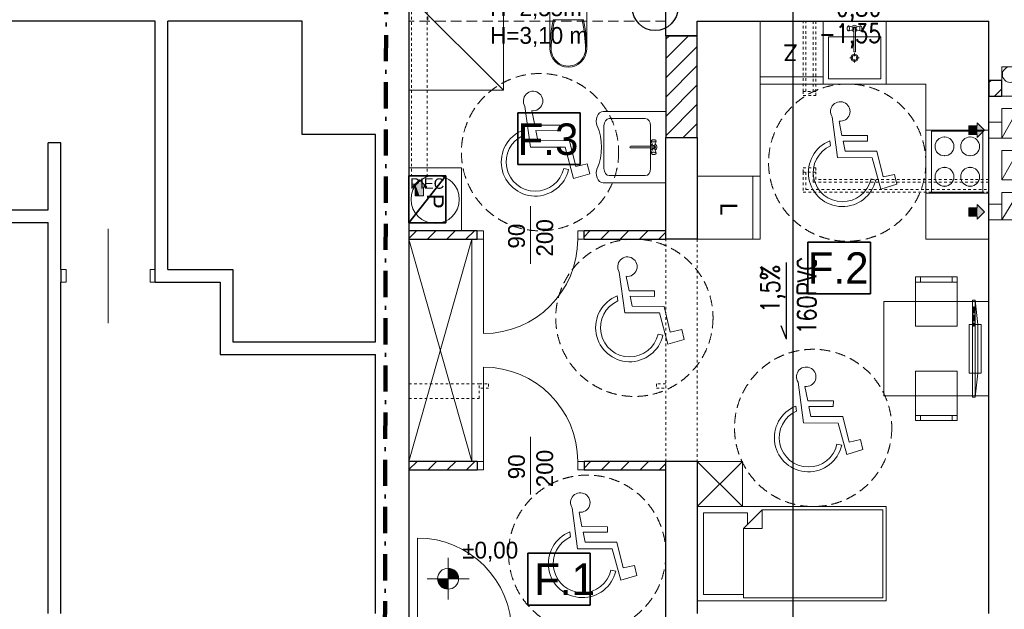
# Model space of a CAD drawing. Extents: x -220312 to -8310, y -91840 to 81907.
# Tile 88 of 128: x -129415 to -120024, y -9555 to -3932. Entities that reach past the tile are written whole.
import ezdxf
from ezdxf.enums import TextEntityAlignment as Align

# ---------------------------------------------------------------- set-up
doc = ezdxf.new("R2010")
doc.units = 0
doc.header["$MEASUREMENT"] = 0
doc.set_wipeout_variables(frame=1)
for name, pattern in [('Hidden Line', [50, 25, -25]), ('Krawędzie ukryte', [150, 100, -50]), ('Kreski i kropki', [450, 250, -100, 0, -100])]:
    doc.linetypes.add(name, pattern=pattern)
doc.layers.add('#kan_san-op', color=34, linetype='Continuous')
doc.layers.add('_opis', color=3, linetype='Continuous')
for name, color, linetype, lineweight, true_color in [('Arch drzwi_Nr_Pióra__4', 7, 'Continuous', 9, 0x029e21), ('Arch okna_Nr_Pióra__4', 7, 'Continuous', 9, 0x029e21), ('Arch wyposarzenie_Nr_Pióra__2', 7, 'Continuous', 13, 0x7f7f7f), ('Arch wyposarzenie_Nr_Pióra__9', 7, 'Continuous', 13, 0x3dad99), ('Arch wyposazenie_Nr_Pióra__3', 7, 'Continuous', 18, 0xff6600), ('Arch wyposazenie_Nr_Pióra__9', 7, 'Continuous', 13, 0x3dad99)]:
    doc.layers.add(name, color=color, linetype=linetype, lineweight=lineweight, true_color=true_color)
for name, color, linetype, lineweight in [('Arch kominy_Nr_Pióra__1', 7, 'Continuous', 25), ('Arch kominy_Nr_Pióra__21', 7, 'Continuous', 9), ('Arch opisy_Nr_Pióra__21', 7, 'Continuous', 9), ('Arch wyposazenie_Nr_Pióra__26', 5, 'Continuous', 35), ('Arch ściany nośne_Nr_Pióra__21', 7, 'Continuous', 9), ('Arch ściany nośne_Nr_Pióra__27', 7, 'Continuous', 30), ('Drzwi ArchiCAD_Nr_Pióra__27', 7, 'Continuous', 30), ('Drzwi ArchiCAD_Nr_Pióra__5', 7, 'Continuous', 13), ('INWENT KONST. DREWNIANA_Nr_Pióra__20', 1, 'Continuous', 100), ('INWENT RZĘDNE_Nr_Pióra__21', 7, 'Continuous', 9), ('INWENT WYMIARY_Nr_Pióra__21', 7, 'Continuous', 9), ('INWENT. DRZWI_Nr_Pióra__101', 8, 'Continuous', 13), ('INWENT. DRZWI_Nr_Pióra__5', 7, 'Continuous', 13), ('INWENT.ŚCIANY_Nr_Pióra__1', 7, 'Continuous', 25), ('INWENT.ŚCIANY_Nr_Pióra__101', 8, 'Continuous', 13), ('INWENT.ŚCIANY_Nr_Pióra__5', 7, 'Continuous', 13), ('Istniejące kominy_Nr_Pióra__5', 7, 'Continuous', 13), ('Istniejące stropy_Nr_Pióra__5', 7, 'Continuous', 13), ('PODKŁAD', 252, 'Continuous', 35)]:
    doc.layers.add(name, color=color, linetype=linetype, lineweight=lineweight)
doc.styles.add('GENERATED_STYLE_2', font='txt')
doc.styles.add('GENERATED_STYLE_4', font='txt')
doc.styles.add('GENERATED_STYLE_6', font='txt')
doc.styles.add('GENERATED_STYLE_8', font='arial.ttf')
doc.styles.add('ROMANS', font='romans.shx', dxfattribs={"width": 0.85, "height": 0.11})
pattern_1 = [(45, (0, 0), (-91.92388, 91.92388), [])]

# ---------------------------------------------------------------- blocks, each defined once
blk = doc.blocks.new('parter')
at = {"layer": 'Arch ściany nośne_Nr_Pióra__21', "linetype": 'Continuous'}
h = blk.add_hatch(dxfattribs=at)
h.set_pattern_fill('Common_Brick', color=252, style=0, pattern_type=2)
h.set_pattern_definition(pattern_1)
h.paths.add_polyline_path([(-184922.4, -4085.1), (-184922.4, -5055.1), (-184622.4, -5055.1), (-184622.4, -4085.1)], flags=0)
h = blk.add_hatch(dxfattribs=at)
h.set_pattern_fill('Common_Brick', color=252, style=0, pattern_type=2)
h.set_pattern_definition(pattern_1)
h.paths.add_polyline_path([(-181717.4, -4660.1), (-181717.4, -4510.1), (-181842.4, -4510.1), (-181842.4, -4660.1)], flags=0)
h = blk.add_hatch(dxfattribs=at)
h.set_pattern_fill('Common_Brick', color=252, style=0, pattern_type=2)
h.set_pattern_definition(pattern_1)
h.paths.add_polyline_path([(-187372.4, -6025.1), (-186722.4, -6025.1), (-186722.4, -5945.1), (-187372.4, -5945.1)], flags=0)
h = blk.add_hatch(dxfattribs=at)
h.set_pattern_fill('Common_Brick', color=252, style=0, pattern_type=2)
h.set_pattern_definition(pattern_1)
h.paths.add_polyline_path([(-185702.4, -6025.1), (-184922.4, -6025.1), (-184922.4, -5945.1), (-185702.4, -5945.1)], flags=0)
h = blk.add_hatch(dxfattribs=at)
h.set_pattern_fill('Common_Brick', color=252, style=0, pattern_type=2)
h.set_pattern_definition(pattern_1)
h.paths.add_polyline_path([(-187372.4, -8225.1), (-186722.4, -8225.1), (-186722.4, -8145.1), (-187372.4, -8145.1)], flags=0)
h = blk.add_hatch(dxfattribs=at)
h.set_pattern_fill('Common_Brick', color=252, style=0, pattern_type=2)
h.set_pattern_definition(pattern_1)
h.paths.add_polyline_path([(-184922.4, -8145.1), (-185702.4, -8145.1), (-185702.4, -8225.1), (-184922.4, -8225.1)], flags=0)
at = {"layer": 'INWENT RZĘDNE_Nr_Pióra__21', "linetype": 'Continuous'}
for points in [[(-186999.4, -9263), (-186899.4, -9263), (-186907, -9224.7), (-186928.6, -9192.3), (-186961.1, -9170.6), (-186999.4, -9163)], [(-186999.4, -9263), (-187099.4, -9263), (-187091.7, -9301.2), (-187070.1, -9333.7), (-187037.6, -9355.3), (-186999.4, -9363)]]:
    blk.add_hatch(color=252, dxfattribs=at).paths.add_polyline_path(points, flags=0)
at = {"color": 252}
for p, q in [((-186334, -5313.4), (-186334, -4819.3)), ((-186334, -4819.3), (-185738.2, -4819.3)), ((-185738.2, -4819.3), (-185738.2, -5313.4)), ((-185738.2, -5313.4), (-186334, -5313.4)), ((-183566.5, -6547.6), (-183566.5, -6053.5)), ((-183566.5, -6053.5), (-182970.8, -6053.5)), ((-182970.8, -6053.5), (-182970.8, -6547.6)), ((-182970.8, -6547.6), (-183566.5, -6547.6)), ((-186240.1, -9515.1), (-186240.1, -9020.9)), ((-186240.1, -9020.9), (-185644.3, -9020.9)), ((-185644.3, -9020.9), (-185644.3, -9515.1)), ((-185644.3, -9515.1), (-186240.1, -9515.1))]:
    blk.add_line(p, q, dxfattribs=at)
at = {"layer": 'Arch kominy_Nr_Pióra__1', "color": 252, "linetype": 'Continuous'}
for points in [[(-181952.4, -5025.1), (-182032.4, -4945.1), (-181952.4, -4945.1)], [(-182032.4, -5025.1), (-182032.4, -4945.1), (-181952.4, -5025.1)], [(-181952.4, -5055.1), (-181952.4, -4915.1), (-181882.4, -4985.1)], [(-187312.4, -5530.1), (-187342.4, -5530.1), (-187312.4, -5500.1)], [(-187272.4, -5610.1), (-187312.4, -5500.1), (-187272.4, -5460.1)], [(-187312.4, -5610.1), (-187312.4, -5500.1), (-187272.4, -5610.1)], [(-187232.4, -5610.1), (-187272.4, -5460.1), (-187232.4, -5500.1)], [(-187272.4, -5610.1), (-187272.4, -5460.1), (-187232.4, -5610.1)], [(-187232.4, -5530.1), (-187232.4, -5500.1), (-187202.4, -5530.1)], [(-181952.4, -5805.1), (-182032.4, -5725.1), (-181952.4, -5725.1)], [(-182032.4, -5805.1), (-182032.4, -5725.1), (-181952.4, -5805.1)], [(-181952.4, -5835.1), (-181952.4, -5695.1), (-181882.4, -5765.1)]]:
    blk.add_solid(points, dxfattribs=at)
at = {"layer": 'Arch kominy_Nr_Pióra__21', "color": 252, "linetype": 'Hidden Line'}
for p, q in [((-187347.4, -3705.1), (-187347.4, -5420.1)), ((-187197.4, -3705.1), (-187197.4, -5420.1)), ((-187347.4, -5420.1), (-187197.4, -5420.1))]:
    blk.add_line(p, q, dxfattribs=at)
at = {"layer": 'Arch kominy_Nr_Pióra__21', "color": 252, "linetype": 'Continuous'}
for p, q in [((-182032.4, -4945.1), (-181952.4, -4945.1)), ((-182032.4, -4945.1), (-182032.4, -5025.1)), ((-181952.4, -4915.1), (-181882.4, -4985.1)), ((-181952.4, -4945.1), (-181952.4, -4915.1)), ((-181717.4, -4910.1), (-181842.4, -4910.1)), ((-181842.4, -4910.1), (-181842.4, -5060.1)), ((-182032.4, -5025.1), (-181952.4, -5025.1)), ((-181882.4, -4985.1), (-181952.4, -5055.1)), ((-181952.4, -5025.1), (-181952.4, -5055.1)), ((-181717.4, -5060.1), (-181842.4, -5060.1)), ((-187342.4, -5530.1), (-187272.4, -5460.1)), ((-187312.4, -5530.1), (-187342.4, -5530.1)), ((-187312.4, -5610.1), (-187312.4, -5530.1)), ((-187272.4, -5460.1), (-187202.4, -5530.1)), ((-187232.4, -5610.1), (-187232.4, -5530.1)), ((-187232.4, -5530.1), (-187202.4, -5530.1)), ((-187312.4, -5610.1), (-187232.4, -5610.1)), ((-182032.4, -5725.1), (-181952.4, -5725.1)), ((-182032.4, -5725.1), (-182032.4, -5805.1)), ((-181952.4, -5695.1), (-181882.4, -5765.1)), ((-181952.4, -5725.1), (-181952.4, -5695.1)), ((-181717.4, -5690.1), (-181842.4, -5690.1)), ((-181842.4, -5690.1), (-181842.4, -5840.1)), ((-182032.4, -5805.1), (-181952.4, -5805.1)), ((-181882.4, -5765.1), (-181952.4, -5835.1)), ((-181952.4, -5805.1), (-181952.4, -5835.1)), ((-181717.4, -5840.1), (-181842.4, -5840.1))]:
    blk.add_line(p, q, dxfattribs=at)
blk.add_circle((-181637.4, -4455.1), 75, dxfattribs=at)
at = {"layer": 'Arch okna_Nr_Pióra__4', "color": 252, "linetype": 'Continuous'}
for p, q in [((-186212.4, -5710.1), (-186212.4, -6260.1)), ((-186212.4, -8460.1), (-186212.4, -7910.1)), ((-187292.4, -9775.1), (-187292.4, -8875.1))]:
    blk.add_line(p, q, dxfattribs=at)
blk.add_arc((-187292.4, -9775.1), 900, 0, 90, dxfattribs=at)
at = {"layer": 'Arch opisy_Nr_Pióra__21', "color": 252, "linetype": 'Continuous'}
for p, q in [((-186334, -5313.4), (-186334, -4819.3)), ((-186334, -4819.3), (-185738.2, -4819.3)), ((-185738.2, -4819.3), (-185738.2, -5313.4)), ((-185738.2, -5313.4), (-186334, -5313.4)), ((-183566.5, -6547.6), (-183566.5, -6053.5)), ((-183566.5, -6053.5), (-182970.8, -6053.5)), ((-182970.8, -6053.5), (-182970.8, -6547.6)), ((-182970.8, -6547.6), (-183566.5, -6547.6)), ((-186240.1, -9515.1), (-186240.1, -9020.9)), ((-186240.1, -9020.9), (-185644.3, -9020.9)), ((-185644.3, -9020.9), (-185644.3, -9515.1)), ((-185644.3, -9515.1), (-186240.1, -9515.1))]:
    blk.add_line(p, q, dxfattribs=at)
at = {"layer": 'Arch opisy_Nr_Pióra__21', "color": 252, "linetype": 'Krawędzie ukryte'}
for centre in [(-186122.4, -5195.1), (-183192.4, -5295.1), (-185222.4, -6775.1), (-183517.4, -7825.1), (-185672.4, -9025.1)]:
    blk.add_circle(centre, 750, dxfattribs=at)
at = {"layer": 'Arch wyposarzenie_Nr_Pióra__2', "color": 252, "linetype": 'Continuous'}
for p, q in [((-186266.1, -4758.1), (-186214, -5147.3)), ((-186173.2, -4936.1), (-186200.7, -4801.3)), ((-183336.1, -4858.1), (-183284, -5247.3)), ((-185929.7, -4937.1), (-186173.2, -4936.1)), ((-185929.9, -4990.4), (-185929.7, -4937.1)), ((-183243.2, -5036.1), (-183270.7, -4901.3)), ((-186286.9, -4986.7), (-186280.5, -5034.4)), ((-186162.3, -4989.4), (-185929.9, -4990.4)), ((-186142.9, -5084.7), (-186162.3, -4989.4)), ((-182999.7, -5037.1), (-183243.2, -5036.1)), ((-182999.9, -5090.4), (-182999.7, -5037.1)), ((-186214, -5147.3), (-185883.3, -5148.6)), ((-185839.8, -5085.9), (-186142.9, -5084.7)), ((-185883.3, -5148.6), (-185801.9, -5447.8)), ((-185779.6, -5330.4), (-185839.8, -5085.9)), ((-183356.9, -5086.7), (-183350.5, -5134.4)), ((-183232.3, -5089.4), (-182999.9, -5090.4)), ((-183212.9, -5184.7), (-183232.3, -5089.4)), ((-183284, -5247.3), (-182953.3, -5248.6)), ((-182909.8, -5185.9), (-183212.9, -5184.7)), ((-182953.3, -5248.6), (-182871.9, -5547.8)), ((-182849.6, -5430.4), (-182909.8, -5185.9)), ((-185850.3, -5361), (-185895.6, -5350.7)), ((-185671.4, -5306.8), (-185779.6, -5330.4)), ((-185648.2, -5401.3), (-185671.4, -5306.8)), ((-185801.9, -5447.8), (-185648.2, -5401.3)), ((-182741.4, -5406.8), (-182849.6, -5430.4)), ((-182718.2, -5501.3), (-182741.4, -5406.8)), ((-182920.3, -5461), (-182965.6, -5450.7)), ((-182871.9, -5547.8), (-182718.2, -5501.3)), ((-185366.1, -6338.1), (-185314, -6727.3)), ((-185273.2, -6516.1), (-185300.7, -6381.3)), ((-185386.9, -6566.7), (-185380.5, -6614.4)), ((-185029.7, -6517.1), (-185273.2, -6516.1)), ((-185262.3, -6569.4), (-185029.9, -6570.4)), ((-185242.9, -6664.7), (-185262.3, -6569.4)), ((-185029.9, -6570.4), (-185029.7, -6517.1)), ((-184939.8, -6665.9), (-185242.9, -6664.7)), ((-184879.6, -6910.4), (-184939.8, -6665.9)), ((-185314, -6727.3), (-184983.3, -6728.6)), ((-184983.3, -6728.6), (-184901.9, -7027.8)), ((-184950.3, -6941), (-184995.6, -6930.7)), ((-184771.4, -6886.8), (-184879.6, -6910.4)), ((-184748.2, -6981.3), (-184771.4, -6886.8)), ((-184901.9, -7027.8), (-184748.2, -6981.3)), ((-183661.1, -7388.1), (-183609, -7777.3)), ((-183568.2, -7566.1), (-183595.7, -7431.3)), ((-183324.7, -7567.1), (-183568.2, -7566.1)), ((-183324.9, -7620.4), (-183324.7, -7567.1)), ((-183681.9, -7616.7), (-183675.5, -7664.4)), ((-183557.3, -7619.4), (-183324.9, -7620.4)), ((-183537.9, -7714.7), (-183557.3, -7619.4)), ((-183609, -7777.3), (-183278.3, -7778.6)), ((-183234.8, -7715.9), (-183537.9, -7714.7)), ((-183278.3, -7778.6), (-183196.9, -8077.8)), ((-183174.6, -7960.4), (-183234.8, -7715.9)), ((-183245.3, -7991), (-183290.6, -7980.7)), ((-183066.4, -7936.8), (-183174.6, -7960.4)), ((-183043.2, -8031.3), (-183066.4, -7936.8)), ((-183196.9, -8077.8), (-183043.2, -8031.3)), ((-185816.1, -8588.1), (-185764, -8977.3)), ((-185723.2, -8766.1), (-185750.7, -8631.3)), ((-185836.9, -8816.7), (-185830.5, -8864.4)), ((-185479.7, -8767.1), (-185723.2, -8766.1)), ((-185712.3, -8819.4), (-185479.9, -8820.4)), ((-185692.9, -8914.7), (-185712.3, -8819.4)), ((-185479.9, -8820.4), (-185479.7, -8767.1)), ((-185389.8, -8915.9), (-185692.9, -8914.7)), ((-185329.6, -9160.4), (-185389.8, -8915.9)), ((-185764, -8977.3), (-185433.3, -8978.6)), ((-185433.3, -8978.6), (-185351.9, -9277.8)), ((-185400.3, -9191), (-185445.6, -9180.7)), ((-185221.4, -9136.8), (-185329.6, -9160.4)), ((-185198.2, -9231.3), (-185221.4, -9136.8)), ((-185351.9, -9277.8), (-185198.2, -9231.3))]:
    blk.add_line(p, q, dxfattribs=at)
for centre, major_axis, start_param, end_param in [((-186188.5, -4707), (92.9, 0), 4.583801, 10.008202), ((-183258.5, -4807), (92.9, 0), 4.583801, 10.008202), ((-186167.3, -5289), (325.1, 0), 1.947533, 6.059917), ((-186167.3, -5289), (278.7, 0), 1.989195, 6.059917), ((-183237.3, -5389), (325.1, 0), 1.947533, 6.059917), ((-183237.3, -5389), (278.7, 0), 1.989195, 6.059917), ((-185288.5, -6287), (92.9, 0), 4.583801, 10.008202), ((-185267.3, -6869), (325.1, 0), 1.947533, 6.059917), ((-185267.3, -6869), (278.7, 0), 1.989195, 6.059917), ((-183583.5, -7337), (92.9, 0), 4.583801, 10.008202), ((-183562.3, -7919), (325.1, 0), 1.947533, 6.059917), ((-183562.3, -7919), (278.7, 0), 1.989195, 6.059917), ((-185738.5, -8537), (92.9, 0), 4.583801, 10.008202), ((-185717.3, -9119), (325.1, 0), 1.947533, 6.059917), ((-185717.3, -9119), (278.7, 0), 1.989195, 6.059917)]:
    blk.add_ellipse(centre, major_axis=major_axis, ratio=0.999933, start_param=start_param, end_param=end_param, dxfattribs=at)
at = {"layer": 'Arch wyposarzenie_Nr_Pióra__9', "color": 252, "linetype": 'Continuous'}
for p, q in [((-187372.4, -3705.1), (-186472.4, -4605.1)), ((-186472.4, -4605.1), (-186472.4, -3705.1)), ((-187192.4, -3900.7), (-187192.4, -3936.3)), ((-183191.5, -4005.1), (-183192.3, -4011.7)), ((-183192.3, -4011.7), (-183192.3, -4018.6)), ((-183192.3, -4018.6), (-183191.5, -4025.1)), ((-183190, -3999.8), (-183191.5, -4005.1)), ((-183191.5, -4025.1), (-183190, -4030.5)), ((-183187.9, -3996.4), (-183190, -3999.8)), ((-183190, -4030.5), (-183187.9, -4033.9)), ((-183182.8, -3992.6), (-183187.9, -3996.4)), ((-183182.8, -4037.7), (-183187.9, -4033.9)), ((-183180, -3991.1), (-183182.8, -3992.6)), ((-183182.8, -4037.7), (-183180, -4039.1)), ((-183142.5, -4003.1), (-183180, -3991.1)), ((-183177.2, -3992.6), (-183180, -3991.1)), ((-183142.5, -4027.2), (-183180, -4039.1)), ((-183180, -4039.1), (-183177.2, -4037.7)), ((-183174.7, -3996.8), (-183177.2, -3992.6)), ((-183177.2, -4037.7), (-183174.7, -4033.5)), ((-183172.9, -4003.1), (-183174.7, -3996.8)), ((-183174.7, -4033.5), (-183172.9, -4027.1)), ((-183171.9, -4011), (-183172.9, -4003.1)), ((-183172.9, -4027.1), (-183171.9, -4019.3)), ((-183171.9, -4019.3), (-183171.9, -4011)), ((-183130.3, -4013.8), (-183130.3, -4234)), ((-183114.5, -4234), (-183114.5, -4013.8)), ((-183102.3, -4003.1), (-183064.8, -3991.1)), ((-183102.3, -4027.2), (-183064.8, -4039.1)), ((-183071.9, -4003.1), (-183072.9, -4011)), ((-183072.9, -4011), (-183072.9, -4019.3)), ((-183072.9, -4019.3), (-183071.9, -4027.1)), ((-183070.1, -3996.8), (-183071.9, -4003.1)), ((-183071.9, -4027.1), (-183070.1, -4033.5)), ((-183067.6, -3992.6), (-183070.1, -3996.8)), ((-183070.1, -4033.5), (-183067.6, -4037.7)), ((-183064.8, -3991.1), (-183067.6, -3992.6)), ((-183067.6, -4037.7), (-183064.8, -4039.1)), ((-183062, -3992.6), (-183064.8, -3991.1)), ((-183064.8, -4039.1), (-183062, -4037.7)), ((-183062, -3992.6), (-183056.8, -3996.4)), ((-183062, -4037.7), (-183056.8, -4033.9)), ((-183054.8, -3999.8), (-183056.8, -3996.4)), ((-183056.8, -4033.9), (-183054.8, -4030.5)), ((-183053.2, -4005.1), (-183054.8, -3999.8)), ((-183054.8, -4030.5), (-183053.2, -4025.1)), ((-183052.4, -4011.7), (-183053.2, -4005.1)), ((-183053.2, -4025.1), (-183052.4, -4018.6)), ((-183052.4, -4018.6), (-183052.4, -4011.7)), ((-183139.1, -4295.1), (-183167.9, -4295.1)), ((-183122.4, -4278.5), (-183122.4, -4249.7)), ((-183122.4, -4340.6), (-183122.4, -4311.8)), ((-183076.9, -4295.1), (-183105.7, -4295.1)), ((-186472.4, -4605.1), (-187372.4, -4605.1)), ((-184922.4, -4806.9), (-185519.6, -4806.9)), ((-185461.7, -4874.9), (-185118.1, -4874.9)), ((-184922.4, -5486.9), (-184922.4, -4806.9)), ((-185512.4, -5350.9), (-185512.4, -4942.9)), ((-185067.3, -5350.9), (-185067.3, -4942.9)), ((-185257.1, -5139.1), (-185036.8, -5139.1)), ((-185036.8, -5154.8), (-185257.1, -5154.8)), ((-185062.2, -5089.4), (-185060.8, -5086.6)), ((-185050.2, -5126.8), (-185062.2, -5089.4)), ((-185060.8, -5092.2), (-185062.2, -5089.4)), ((-185060.8, -5086.6), (-185057, -5081.4)), ((-185056.6, -5094.6), (-185060.8, -5092.2)), ((-185057, -5081.4), (-185053.5, -5079.3)), ((-185050.2, -5096.5), (-185056.6, -5094.6)), ((-185053.5, -5079.3), (-185048.2, -5077.8)), ((-185042.4, -5097.4), (-185050.2, -5096.5)), ((-185048.2, -5077.8), (-185041.7, -5077)), ((-185034, -5097.4), (-185042.4, -5097.4)), ((-185041.7, -5077), (-185034.7, -5077)), ((-185034.7, -5077), (-185028.2, -5077.8)), ((-185026.2, -5096.5), (-185034, -5097.4)), ((-185028.2, -5077.8), (-185022.9, -5079.3)), ((-185026.2, -5126.8), (-185014.2, -5089.4)), ((-185019.8, -5094.6), (-185026.2, -5096.5)), ((-185022.9, -5079.3), (-185019.4, -5081.4)), ((-185015.7, -5092.2), (-185019.8, -5094.6)), ((-185015.7, -5086.6), (-185019.4, -5081.4)), ((-185015.7, -5086.6), (-185014.2, -5089.4)), ((-185014.2, -5089.4), (-185015.7, -5092.2)), ((-185050.2, -5167), (-185062.2, -5204.5)), ((-185062.2, -5204.5), (-185060.8, -5201.7)), ((-185060.8, -5207.3), (-185062.2, -5204.5)), ((-185060.8, -5201.7), (-185056.6, -5199.3)), ((-185060.8, -5207.3), (-185057, -5212.5)), ((-185053.5, -5214.6), (-185057, -5212.5)), ((-185056.6, -5199.3), (-185050.2, -5197.4)), ((-185048.2, -5216.1), (-185053.5, -5214.6)), ((-185050.2, -5197.4), (-185042.4, -5196.5)), ((-185041.7, -5216.9), (-185048.2, -5216.1)), ((-185042.4, -5196.5), (-185034, -5196.5)), ((-185034.7, -5216.9), (-185041.7, -5216.9)), ((-185028.2, -5216.1), (-185034.7, -5216.9)), ((-185034, -5196.5), (-185026.2, -5197.4)), ((-185022.9, -5214.6), (-185028.2, -5216.1)), ((-185026.2, -5167), (-185014.2, -5204.5)), ((-185026.2, -5197.4), (-185019.8, -5199.3)), ((-185019.4, -5212.5), (-185022.9, -5214.6)), ((-185019.8, -5199.3), (-185015.7, -5201.7)), ((-185015.7, -5207.3), (-185019.4, -5212.5)), ((-185015.7, -5201.7), (-185014.2, -5204.5)), ((-185014.2, -5204.5), (-185015.7, -5207.3)), ((-185118.1, -5418.9), (-185461.7, -5418.9)), ((-185519.6, -5486.9), (-184922.4, -5486.9))]:
    blk.add_line(p, q, dxfattribs=at)
for centre, radius in [((-183122.4, -4295.1), 35), ((-183122.4, -4295.1), 25), ((-187122.4, -5645.1), 230)]:
    blk.add_circle(centre, radius, dxfattribs=at)
for centre, radius, start, end in [((-183122.4, -4015.1), 30, 27.97653, 152.02347), ((-183122.4, -4015.1), 30, 207.97653, 254.77469), ((-183122.4, -4015.1), 16.8, 298.05488, 241.94512), ((-183122.4, -4015.1), 8, 10, 170), ((-183122.4, -4015.1), 30, 285.22531, 332.02347), ((-183122.4, -4234), 7.88, 180, 0), ((-185257.1, -5146.9), 7.88, 90, 270), ((-185038.2, -5146.9), 30, 117.97653, 164.77469), ((-185038.2, -5146.9), 30, 195.22531, 242.02347), ((-185038.2, -5146.9), 16.8, 208.05488, 151.94512), ((-185038.2, -5146.9), 8, 280, 80), ((-185038.2, -5146.9), 30, 297.97653, 62.02347)]:
    blk.add_arc(centre, radius, start, end, dxfattribs=at)
for centre, major_axis, start_param, end_param in [((-185519.6, -4897.2), (0, 90.2), 0, 2.147669), ((-185460.5, -4944.4), (0, 69.5), 0.021486, 1.549311), ((-185119.2, -4944.4), (0, 69.5), 4.733875, 6.2617), ((-185838.9, -5146.9), (0, 405.3), 4.18494, 5.236377), ((-185519.6, -5396.7), (0, 90.2), 0.993924, 3.141593), ((-185460.5, -5349.5), (0, 69.5), 1.592282, 3.120107), ((-185119.2, -5349.5), (0, 69.5), 3.163078, 4.690903)]:
    blk.add_ellipse(centre, major_axis=major_axis, ratio=0.746013, start_param=start_param, end_param=end_param, dxfattribs=at)
at = {"layer": 'Arch wyposazenie_Nr_Pióra__26', "color": 252, "linetype": 'Continuous'}
for p, q in [((-187022.4, -5420.1), (-187372.4, -5870.1)), ((-187372.4, -5420.1), (-187022.4, -5420.1)), ((-187372.4, -5870.1), (-187372.4, -5420.1)), ((-187022.4, -5420.1), (-187022.4, -5870.1)), ((-187022.4, -5870.1), (-187372.4, -5870.1))]:
    blk.add_line(p, q, dxfattribs=at)
at = {"layer": 'Arch wyposazenie_Nr_Pióra__3', "color": 252, "linetype": 'Continuous'}
for p, q in [((-181842.4, -4985.1), (-182442.4, -4985.1)), ((-182442.4, -5585.1), (-182442.4, -4985.1)), ((-181897.4, -4995.1), (-182387.4, -4995.1)), ((-182387.4, -4995.1), (-182387.4, -5575.1)), ((-181897.4, -5575.1), (-181897.4, -4995.1)), ((-181842.4, -5585.1), (-181842.4, -4985.1)), ((-181842.4, -5585.1), (-182442.4, -5585.1)), ((-182387.4, -5575.1), (-181897.4, -5575.1))]:
    blk.add_line(p, q, dxfattribs=at)
for centre, start, end in [((-182264.9, -5140.1), 90, 270), ((-182264.9, -5140.1), 270, 90), ((-182019.9, -5140.1), 90, 270), ((-182019.9, -5140.1), 270, 90), ((-182264.9, -5430.1), 90, 270), ((-182264.9, -5430.1), 270, 90), ((-182019.9, -5430.1), 90, 270), ((-182019.9, -5430.1), 270, 90)]:
    blk.add_arc(centre, 90, start, end, dxfattribs=at)
for p in [(-182264.9, -5050.1), (-182019.9, -5050.1), (-182264.9, -5230.1), (-182019.9, -5230.1), (-182264.9, -5340.1), (-182019.9, -5340.1), (-182264.9, -5520.1), (-182019.9, -5520.1)]:
    blk.add_point(p, dxfattribs=at)
at = {"layer": 'Arch wyposazenie_Nr_Pióra__9', "color": 252, "linetype": 'Continuous'}
for p, q in [((-186027.4, -4211.3), (-186027.4, -3855.1)), ((-185707.6, -3932.9), (-185997.2, -3932.9)), ((-185677.4, -4211.3), (-185677.4, -3855.1)), ((-184022.4, -4545.1), (-184022.4, -3945.1)), ((-184022.4, -3945.1), (-183422.4, -3945.1)), ((-183422.4, -4545.1), (-183422.4, -3945.1)), ((-183422.4, -3945.1), (-183422.4, -4545.1)), ((-183422.4, -3945.1), (-182822.4, -3945.1)), ((-183422.4, -3995.1), (-183422.4, -4495.1)), ((-182822.4, -4545.1), (-182822.4, -3945.1)), ((-183372.4, -4095.1), (-182872.4, -4095.1)), ((-183372.4, -4495.1), (-183372.4, -4095.1)), ((-182872.4, -4095.1), (-182872.4, -4495.1)), ((-183422.4, -4475.1), (-184022.4, -4475.1)), ((-182872.4, -4495.1), (-183372.4, -4495.1)), ((-184022.4, -4545.1), (-182442.4, -4545.1)), ((-184022.4, -6025.1), (-184022.4, -4545.1)), ((-183422.4, -4545.1), (-184022.4, -4545.1)), ((-183422.4, -4545.1), (-182822.4, -4545.1)), ((-182442.4, -4545.1), (-182442.4, -6025.1)), ((-187372.4, -5345.1), (-186872.4, -5345.1)), ((-187372.4, -5945.1), (-187372.4, -5345.1)), ((-186872.4, -5345.1), (-186872.4, -5945.1)), ((-184022.4, -5425.1), (-184622.4, -5425.1)), ((-184622.4, -5425.1), (-184622.4, -6025.1)), ((-184092.4, -6025.1), (-184092.4, -5425.1)), ((-184022.4, -6025.1), (-184022.4, -5425.1)), ((-186872.4, -5945.1), (-187372.4, -5945.1)), ((-186772.4, -6025.1), (-187372.4, -8145.1)), ((-186772.4, -8145.1), (-187372.4, -6025.1)), ((-186772.4, -6025.1), (-186772.4, -8145.1)), ((-184622.4, -6025.1), (-184022.4, -6025.1)), ((-182442.4, -6025.1), (-181842.4, -6025.1)), ((-182542.4, -6385.1), (-182542.4, -6855.1)), ((-182142.4, -6385.1), (-182542.4, -6385.1)), ((-182492.4, -6435.1), (-182492.4, -6385.1)), ((-182192.4, -6435.1), (-182192.4, -6385.1)), ((-182142.4, -6855.1), (-182142.4, -6385.1)), ((-182542.4, -6435.1), (-182142.4, -6435.1)), ((-181842.4, -6620.1), (-182842.4, -6620.1)), ((-182842.4, -6620.1), (-182842.4, -7520.1)), ((-181997.5, -6607.4), (-181972.5, -6607.4)), ((-181997.5, -7532.9), (-181997.5, -6607.4)), ((-181972.5, -6607.4), (-181947.5, -6838.8)), ((-181972.5, -7532.9), (-181972.5, -6607.4)), ((-181842.4, -7520.1), (-181842.4, -6620.1)), ((-181987.5, -6669.1), (-181987.5, -6730.8)), ((-181981.2, -6669.1), (-181987.5, -6669.1)), ((-181987.5, -6730.8), (-181981.2, -6730.8)), ((-181981.2, -6746.2), (-181987.5, -6746.2)), ((-181987.5, -6746.2), (-181987.5, -6807.9)), ((-181981.2, -6730.8), (-181981.2, -6669.1)), ((-181981.2, -6807.9), (-181981.2, -6746.2)), ((-182542.4, -6855.1), (-182142.4, -6855.1)), ((-182030.3, -7301.5), (-182030.3, -6838.8)), ((-182030.3, -6838.8), (-181914.6, -6838.8)), ((-181987.5, -6807.9), (-181981.2, -6807.9)), ((-181987.5, -6823.3), (-181987.5, -6854.2)), ((-181981.2, -6823.3), (-181987.5, -6823.3)), ((-181987.5, -6854.2), (-181981.2, -6854.2)), ((-181981.2, -6854.2), (-181981.2, -6823.3)), ((-181947.5, -6838.8), (-181947.5, -7301.5)), ((-181914.6, -6838.8), (-181914.6, -7301.5)), ((-182542.4, -7755.1), (-182542.4, -7285.1)), ((-182542.4, -7285.1), (-182142.4, -7285.1)), ((-182142.4, -7285.1), (-182142.4, -7755.1)), ((-181914.6, -7301.5), (-182030.3, -7301.5)), ((-181947.5, -7301.5), (-181972.5, -7532.9)), ((-182842.4, -7520.1), (-181842.4, -7520.1)), ((-181972.5, -7532.9), (-181997.5, -7532.9)), ((-182542.4, -7705.1), (-182142.4, -7705.1)), ((-182142.4, -7755.1), (-182542.4, -7755.1)), ((-182492.4, -7705.1), (-182492.4, -7755.1)), ((-182192.4, -7705.1), (-182192.4, -7755.1)), ((-184192.4, -8145.1), (-184622.4, -8145.1)), ((-184192.4, -8145.1), (-184622.4, -8575.1)), ((-184192.4, -8575.1), (-184622.4, -8145.1)), ((-184192.4, -8575.1), (-184192.4, -8145.1)), ((-184622.4, -8575.1), (-184222.4, -8575.1)), ((-184622.4, -8575.1), (-184622.4, -9475.1)), ((-184622.4, -8575.1), (-182822.4, -8575.1)), ((-184562.4, -8635.1), (-184142.4, -8635.1)), ((-184562.4, -9415.1), (-184562.4, -8635.1)), ((-184182.4, -8785.1), (-184002.4, -8605.1)), ((-184142.4, -8635.1), (-184142.4, -8745.1)), ((-184002.4, -8605.1), (-184002.4, -8785.1)), ((-184002.4, -8605.1), (-182852.4, -8605.1)), ((-182852.4, -8605.1), (-182852.4, -9445.1)), ((-182822.4, -8575.1), (-182822.4, -9475.1)), ((-184142.4, -8745.1), (-184182.4, -8785.1)), ((-184182.4, -8785.1), (-184002.4, -8785.1)), ((-184182.4, -9445.1), (-184182.4, -8785.1)), ((-184182.4, -8785.1), (-184182.4, -9415.1)), ((-182822.4, -9475.1), (-184622.4, -9475.1)), ((-184182.4, -9415.1), (-184562.4, -9415.1)), ((-182852.4, -9445.1), (-184182.4, -9445.1))]:
    blk.add_line(p, q, dxfattribs=at)
for centre, major_axis, start_param, end_param in [((-184526.2, -4231.3), (1501.3, 0), 2.940225, 3.128195), ((-184526.2, -4231.3), (1489.9, 0), 2.938667, 3.128195), ((-187178.6, -4231.3), (1489.9, 0), 0.013398, 0.202926), ((-187178.6, -4231.3), (1501.3, 0), 0.013398, 0.201367), ((-185852.4, -4211.3), (175, 0), 3.141593, 6.283185), ((-185852.4, -4211.3), (163.6, 0), 3.126427, 6.283185)]:
    blk.add_ellipse(centre, major_axis=major_axis, ratio=0.99359, start_param=start_param, end_param=end_param, dxfattribs=at)
at = {"layer": 'Arch ściany nośne_Nr_Pióra__27', "color": 252, "linetype": 'Continuous'}
for p, q in [((-184622.4, -4085.1), (-184922.4, -4085.1)), ((-184922.4, -4085.1), (-184922.4, -5055.1)), ((-184622.4, -5055.1), (-184622.4, -4085.1)), ((-181842.4, -4510.1), (-181842.4, -4660.1)), ((-181717.4, -4510.1), (-181842.4, -4510.1)), ((-181717.4, -4660.1), (-181717.4, -4510.1)), ((-181842.4, -4660.1), (-181717.4, -4660.1)), ((-184922.4, -5055.1), (-184622.4, -5055.1)), ((-187372.4, -5945.1), (-187372.4, -6025.1)), ((-186722.4, -5945.1), (-187372.4, -5945.1)), ((-186722.4, -6025.1), (-186722.4, -5945.1)), ((-184922.4, -5945.1), (-185702.4, -5945.1)), ((-185702.4, -6025.1), (-185702.4, -5945.1)), ((-184922.4, -6025.1), (-184922.4, -5945.1)), ((-187372.4, -6025.1), (-186722.4, -6025.1)), ((-185702.4, -6025.1), (-184922.4, -6025.1)), ((-187372.4, -8145.1), (-187372.4, -8225.1)), ((-186722.4, -8145.1), (-187372.4, -8145.1)), ((-186722.4, -8145.1), (-186722.4, -8225.1)), ((-184922.4, -8145.1), (-185702.4, -8145.1)), ((-185702.4, -8145.1), (-185702.4, -8225.1)), ((-184922.4, -8225.1), (-184922.4, -8145.1)), ((-187372.4, -8225.1), (-186722.4, -8225.1)), ((-185702.4, -8225.1), (-184922.4, -8225.1))]:
    blk.add_line(p, q, dxfattribs=at)
at = {"layer": 'Drzwi ArchiCAD_Nr_Pióra__27', "color": 252, "linetype": 'Continuous'}
for p, q in [((-186722.4, -6025.1), (-186722.4, -5945.1)), ((-185702.4, -6025.1), (-185702.4, -5945.1)), ((-186722.4, -8145.1), (-186722.4, -8225.1)), ((-185702.4, -8145.1), (-185702.4, -8225.1))]:
    blk.add_line(p, q, dxfattribs=at)
at = {"layer": 'Drzwi ArchiCAD_Nr_Pióra__5', "color": 252, "linetype": 'Continuous'}
for p, q in [((-186722.4, -5945.1), (-186722.4, -6025.1)), ((-186662.4, -5945.1), (-186722.4, -5945.1)), ((-186662.4, -6025.1), (-186662.4, -5945.1)), ((-185762.4, -5945.1), (-185762.4, -6025.1)), ((-185702.4, -5945.1), (-185762.4, -5945.1)), ((-185702.4, -6025.1), (-185702.4, -5945.1)), ((-186722.4, -6025.1), (-186662.4, -6025.1)), ((-186662.4, -6025.1), (-186662.4, -6925.1)), ((-185762.4, -6025.1), (-185702.4, -6025.1)), ((-186662.4, -8145.1), (-186662.4, -7245.1)), ((-186722.4, -8225.1), (-186722.4, -8145.1)), ((-186722.4, -8145.1), (-186662.4, -8145.1)), ((-186662.4, -8145.1), (-186662.4, -8225.1)), ((-185762.4, -8145.1), (-185702.4, -8145.1)), ((-185762.4, -8225.1), (-185762.4, -8145.1)), ((-185702.4, -8145.1), (-185702.4, -8225.1)), ((-186662.4, -8225.1), (-186722.4, -8225.1)), ((-185702.4, -8225.1), (-185762.4, -8225.1))]:
    blk.add_line(p, q, dxfattribs=at)
for centre, start, end in [((-186662.4, -6025.1), 270, 0), ((-186662.4, -8145.1), 0, 90)]:
    blk.add_arc(centre, 900, start, end, dxfattribs=at)
at = {"layer": 'INWENT KONST. DREWNIANA_Nr_Pióra__20', "color": 252, "linetype": 'Kreski i kropki'}
blk.add_line((-187590.4, -3627.7), (-187601.8, -9993), dxfattribs=at)
at = {"layer": 'INWENT RZĘDNE_Nr_Pióra__21', "color": 252, "linetype": 'Continuous'}
for p, q in [((-186999.4, -9463), (-186999.4, -9063)), ((-187199.4, -9263), (-186799.4, -9263))]:
    blk.add_line(p, q, dxfattribs=at)
blk.add_circle((-186999.4, -9263), 100, dxfattribs=at)
at = {"layer": 'INWENT. DRZWI_Nr_Pióra__101', "color": 252, "linetype": 'Hidden Line'}
for p, q in [((-183612.4, -4615.1), (-183612.4, -4655.1)), ((-183612.4, -4655.1), (-183492.4, -4655.1)), ((-183492.4, -4655.1), (-183492.4, -4615.1)), ((-183612.4, -5345.1), (-183492.4, -5345.1)), ((-183612.4, -5385.1), (-183612.4, -5345.1)), ((-183492.4, -5345.1), (-183492.4, -5385.1)), ((-186702.4, -7405.1), (-186612.4, -7405.1)), ((-186612.4, -7405.1), (-186612.4, -7445.1)), ((-185012.4, -7405.1), (-185012.4, -7445.1)), ((-184922.4, -7405.1), (-185012.4, -7405.1)), ((-186612.4, -7445.1), (-186702.4, -7445.1)), ((-185012.4, -7445.1), (-184922.4, -7445.1))]:
    blk.add_line(p, q, dxfattribs=at)
at = {"layer": 'INWENT. DRZWI_Nr_Pióra__5', "color": 252, "linetype": 'Continuous'}
for p, q in [((-190242.4, -5925.1), (-190242.4, -6825.1)), ((-190692.4, -6315.1), (-190642.4, -6315.1)), ((-190642.4, -6315.1), (-190642.4, -6435.1)), ((-189842.4, -6315.1), (-189842.4, -6435.1)), ((-189792.4, -6315.1), (-189842.4, -6315.1)), ((-190642.4, -6435.1), (-190692.4, -6435.1)), ((-189842.4, -6435.1), (-189792.4, -6435.1))]:
    blk.add_line(p, q, dxfattribs=at)
at = {"layer": 'INWENT.ŚCIANY_Nr_Pióra__1', "color": 252, "linetype": 'Continuous'}
for p, q in [((-187372.4, -3415.1), (-187372.4, -10015.1)), ((-184922.4, -4085.1), (-184922.4, -3525.1)), ((-189792.4, -3945.1), (-191982.4, -3945.1)), ((-189792.4, -6435.1), (-189792.4, -3945.1)), ((-188392.4, -3945.1), (-189672.4, -3945.1)), ((-189672.4, -6315.1), (-189672.4, -3945.1)), ((-188392.4, -5025.1), (-188392.4, -3945.1)), ((-184622.4, -4085.1), (-184622.4, -3945.1)), ((-184622.4, -3945.1), (-181842.4, -3945.1)), ((-181842.4, -9595.1), (-181842.4, -3945.1)), ((-184922.4, -4085.1), (-184622.4, -4085.1)), ((-187692.4, -5025.1), (-188392.4, -5025.1)), ((-187692.4, -7005.1), (-187692.4, -5025.1)), ((-184922.4, -6025.1), (-184922.4, -5055.1)), ((-184922.4, -5055.1), (-184622.4, -5055.1)), ((-184622.4, -5055.1), (-184622.4, -6025.1)), ((-190692.4, -5105.1), (-190812.4, -5105.1)), ((-190812.4, -5745.1), (-190812.4, -5105.1)), ((-190692.4, -6315.1), (-190692.4, -5105.1)), ((-191692.4, -5745.1), (-190812.4, -5745.1)), ((-191812.4, -5865.1), (-190812.4, -5865.1)), ((-190812.4, -9595.1), (-190812.4, -5865.1)), ((-184622.4, -6025.1), (-184922.4, -6025.1)), ((-190692.4, -6315.1), (-190692.4, -6435.1)), ((-189672.4, -6315.1), (-189052.4, -6315.1)), ((-189052.4, -6315.1), (-189052.4, -7005.1)), ((-190692.4, -9595.1), (-190692.4, -6435.1)), ((-189792.4, -6435.1), (-189172.4, -6435.1)), ((-189172.4, -6435.1), (-189172.4, -7125.1)), ((-189052.4, -7005.1), (-187692.4, -7005.1)), ((-189172.4, -7125.1), (-187692.4, -7125.1)), ((-187692.4, -9595.1), (-187692.4, -7125.1)), ((-184622.4, -8145.1), (-184922.4, -8145.1)), ((-184922.4, -10015.1), (-184922.4, -8145.1)), ((-184622.4, -8145.1), (-184622.4, -9595.1))]:
    blk.add_line(p, q, dxfattribs=at)
at = {"layer": 'INWENT.ŚCIANY_Nr_Pióra__101', "color": 252, "linetype": 'Hidden Line'}
for p, q in [((-183612.4, -4615.1), (-183612.4, -3945.1)), ((-183587.4, -4615.1), (-183587.4, -3945.1)), ((-183517.4, -3945.1), (-183517.4, -4615.1)), ((-183492.4, -3945.1), (-183492.4, -4615.1)), ((-183492.4, -4615.1), (-183612.4, -4615.1)), ((-183612.4, -5385.1), (-183612.4, -5575.1)), ((-183492.4, -5385.1), (-183612.4, -5385.1)), ((-183587.4, -5385.1), (-183587.4, -5550.1)), ((-183517.4, -5480.1), (-183517.4, -5385.1)), ((-183492.4, -5455.1), (-183492.4, -5385.1)), ((-181842.4, -5480.1), (-183517.4, -5480.1)), ((-181842.4, -5455.1), (-183492.4, -5455.1)), ((-183612.4, -5575.1), (-181842.4, -5575.1)), ((-183587.4, -5550.1), (-181842.4, -5550.1)), ((-184922.4, -8145.1), (-184922.4, -6025.1)), ((-184622.4, -6025.1), (-184622.4, -8145.1)), ((-187372.4, -7405.1), (-186702.4, -7405.1)), ((-186702.4, -7545.1), (-186702.4, -7405.1)), ((-187372.4, -7545.1), (-186702.4, -7545.1))]:
    blk.add_line(p, q, dxfattribs=at)
at = {"layer": 'INWENT.ŚCIANY_Nr_Pióra__5', "color": 252, "linetype": 'Continuous'}
blk.add_line((-183492.4, -3945.1), (-183612.4, -3945.1), dxfattribs=at)
at = {"layer": 'Istniejące kominy_Nr_Pióra__5', "color": 252, "linetype": 'Continuous'}
for p, q in [((-181557.4, -4380.1), (-181717.4, -4380.1)), ((-181717.4, -4660.1), (-181717.4, -4380.1)), ((-181717.4, -4510.1), (-181842.4, -4510.1)), ((-181717.4, -4660.1), (-181842.4, -4660.1)), ((-181557.4, -4660.1), (-181717.4, -4660.1)), ((-181717.4, -5060.1), (-181717.4, -4780.1)), ((-181717.4, -5060.1), (-181557.4, -4780.1)), ((-181557.4, -4780.1), (-181717.4, -4780.1)), ((-181717.4, -4910.1), (-181842.4, -4910.1)), ((-181717.4, -5060.1), (-181842.4, -5060.1)), ((-181557.4, -5060.1), (-181717.4, -5060.1)), ((-181717.4, -5460.1), (-181717.4, -5180.1)), ((-181717.4, -5460.1), (-181557.4, -5180.1)), ((-181557.4, -5180.1), (-181717.4, -5180.1)), ((-181557.4, -5460.1), (-181717.4, -5460.1)), ((-181717.4, -5840.1), (-181717.4, -5580.1)), ((-181717.4, -5840.1), (-181557.4, -5580.1)), ((-181557.4, -5580.1), (-181717.4, -5580.1)), ((-181717.4, -5690.1), (-181842.4, -5690.1)), ((-181717.4, -5840.1), (-181842.4, -5840.1)), ((-181557.4, -5840.1), (-181717.4, -5840.1))]:
    blk.add_line(p, q, dxfattribs=at)
at = {"layer": 'Istniejące stropy_Nr_Pióra__5', "color": 252, "linetype": 'Krawędzie ukryte'}
blk.add_line((-184922.4, -3945.1), (-187372.4, -3945.1), dxfattribs=at)
at = {"layer": 'Arch drzwi_Nr_Pióra__4', "color": 252, "linetype": 'Continuous', "style": 'GENERATED_STYLE_6'}
for s, p in [('90', (-186266.6, -6114.7)), ('200', (-185997.9, -6190.9)), ('200', (-185997.9, -8390.9)), ('90', (-186266.6, -8314.7))]:
    blk.add_text(s, height=160, rotation=90, dxfattribs=at).set_placement(p)
at = {"layer": 'Arch opisy_Nr_Pióra__21', "color": 252, "linetype": 'Continuous'}
for s, height, style, p in [('F.3', 300, 'GENERATED_STYLE_4', (-186336.1, -5221.4)), ('PIEC', 100, 'GENERATED_STYLE_8', (-187361.8, -5544.6)), ('F.2', 300, 'GENERATED_STYLE_4', (-183568.7, -6450.6)), ('F.1', 300, 'GENERATED_STYLE_4', (-186177.9, -9418))]:
    blk.add_text(s, height=height, dxfattribs=dict(at, style=style)).set_placement(p)
at = {"layer": 'Arch wyposazenie_Nr_Pióra__9', "color": 252, "linetype": 'Continuous', "style": 'GENERATED_STYLE_6'}
for s, rotation, p in [('Z', 180, (-183669, -4166.9)), ('P', 270, (-187200.6, -5591.8)), ('L', 270, (-184402, -5679.4))]:
    blk.add_text(s, height=160, rotation=rotation, dxfattribs=at).set_placement(p)
at = {"layer": 'INWENT RZĘDNE_Nr_Pióra__21', "color": 252, "insert": (-186864.7, -9100.3), "char_height": 160, "attachment_point": 7, "style": 'GENERATED_STYLE_2'}
blk.add_mtext('{±0,00}', dxfattribs=at)
at = {"layer": 'INWENT WYMIARY_Nr_Pióra__21', "color": 252, "linetype": 'Continuous', "style": 'GENERATED_STYLE_2'}
for s, p in [('H=2,55m', (-186597.8, -3898)), ('H=3,10 m', (-186597.8, -4161.6))]:
    blk.add_text(s, height=160, dxfattribs=at).set_placement(p)

msp = doc.modelspace()

# ---------------------------------------------------------------- linework, layer by layer
at = {"layer": '#kan_san-op', "lineweight": 30}
msp.add_line((-122038.4, -10555.4), (-122038.4, -3480.1), dxfattribs=at)
at = {"layer": '#kan_san-op', "color": 7, "extrusion": (0, 0, -1)}
msp.add_ellipse((-123354, -3819.1), major_axis=(-152.9, -152.9), ratio=1, start_param=3.926991, end_param=10.210176, dxfattribs=at)
at = {"color": 7}
for q in [(-122101.4, -6247.9), (-122151.5, -6851)]:
    msp.add_line((-122101.4, -6977.8), q, dxfattribs=at)

# ---------------------------------------------------------------- block references
at = {"layer": 'PODKŁAD'}
msp.add_blockref('parter', (61670.5, 0), dxfattribs=at)

# ---------------------------------------------------------------- texts
at = {"layer": '_opis', "color": 3, "style": 'ROMANS', "width": 0.8}
for s, p in [('-0,86', (-121791, -3899.3)), ('-1,35', (-121791, -4151.9))]:
    msp.add_text(s, height=180, rotation=359.96775, dxfattribs=at).set_placement(p)
for s, p in [('1,5%%%', (-122257, -6498)), ('160PVC', (-121907.3, -6563.3))]:
    msp.add_text(s, height=180, rotation=89.96775, dxfattribs=at).set_placement(p, align=Align.MIDDLE_CENTER)

# ---------------------------------------------------------------- next in the draw order: wipeouts: each hides what was drawn before it
at = {"ltscale": 10}
msp.add_wipeout([(-139099.8, 11108.9), (-136614.7, 10498.9), (-136614.7, -17981.1), (-97709.8, -17981.1), (-97099.8, -18591.1), (-139099.8, -18591.1)], dxfattribs=at).dxf.layer = '#kan_san-op'

doc.saveas('drawing.dxf')
